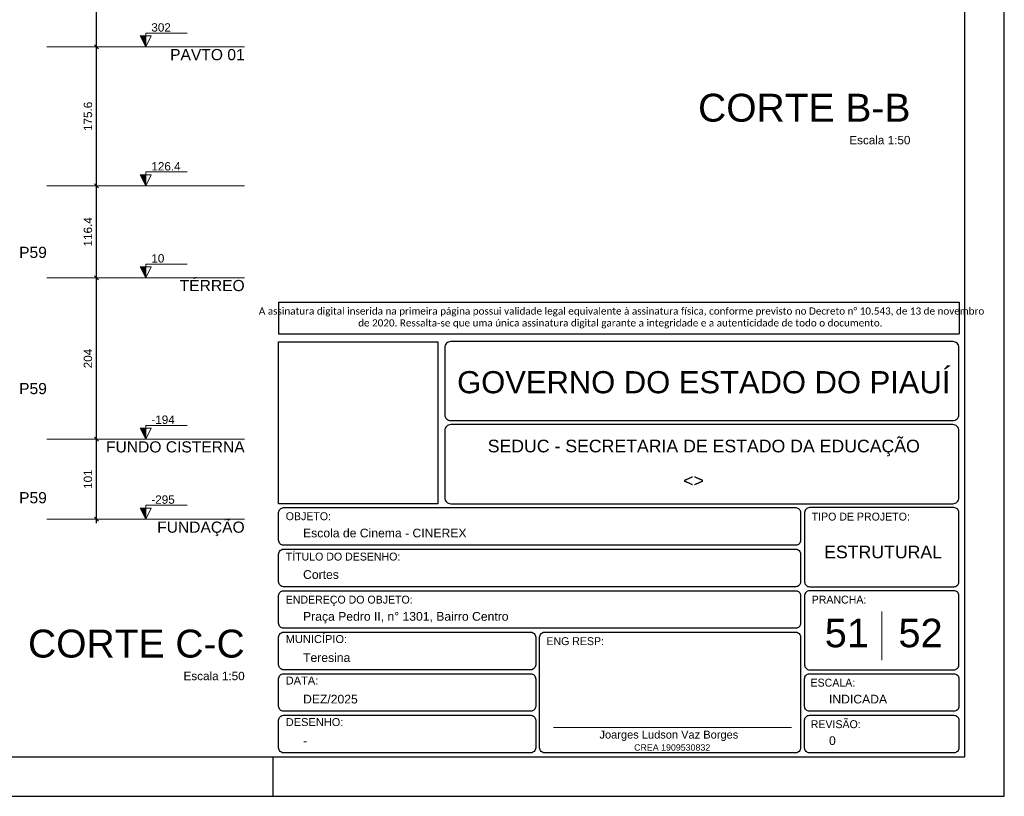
# Model space of a CAD drawing. Header units: millimetres. Extents: x 0 to 119, y 0 to 84.
# Tile 8 of 11: x 94 to 119, y 0 to 20. Entities that reach past the tile are written whole.
import ezdxf

# ---------------------------------------------------------------- set-up
doc = ezdxf.new("R2010")
doc.units = ezdxf.units.MM
doc.header["$MEASUREMENT"] = 0
doc.linetypes.add('DASHED', pattern=[1.905, 1.27, -0.635])
doc.linetypes.add('NULL', pattern=[0])
doc.layers.get('0').update_dxf_attribs({"lineweight": 18})
for name, color, linetype, lineweight in [('FO-Cotas', 5, 'Continuous', 5), ('FO-Indicações', 7, 'Continuous', 5), ('FO-Níveis', 9, 'DASHED', 5), ('FO-Textos dos pilares', 7, 'Continuous', 5), ('FO-Títulos', 1, 'Continuous', 20), ('Nível 1', 7, 'Continuous', 0), ('Textos', 7, 'Continuous', 9)]:
    doc.layers.add(name, color=color, linetype=linetype, lineweight=lineweight)
for name, color, linetype in [('Pena 01', 1, 'Continuous'), ('SEDUC_MARF', 1, 'Continuous'), ('SEDUC_MARGG', 7, 'Continuous'), ('SEDUC_TXT01', 1, 'Continuous'), ('SEDUC_TXT02', 2, 'Continuous'), ('SEDUC_TXT05', 5, 'Continuous')]:
    doc.layers.add(name, color=color, linetype=linetype)
doc.styles.add('Arial', font='txt')
doc.styles.add('Calibri', font='txt')
doc.styles.add('TwCenMT', font='txt')
doc.dimstyles.new('UM_50.000000', dxfattribs={"dimtxt": 0.18, "dimasz": 0.1, "dimexe": 0.1, "dimexo": 0.2, "dimgap": 0, "dimtad": 1, "dimtih": 1, "dimtoh": 1, "dimdec": 1, "dimlfac": 50, "dimzin": 0, "dimdsep": 46, "dimtxsty": 'Standard', "dimcen": 0.09, "dimdle": 0.1, "dimadec": 1, "dimazin": 2, "dimtfac": 1, "dimtdec": 4, "dimtofl": 0, "dimtmove": 0, "dimatfit": 3, "dimfxl": 1, "dimtolj": 1, "dimarcsym": 0})

# ---------------------------------------------------------------- blocks, each defined once
blk = doc.blocks.new('_Oblique')
at = {"color": 0, "linetype": 'ByBlock', "lineweight": -2}
blk.add_line((-0.5, -0.5), (0.5, 0.5), dxfattribs=at)
blk = doc.blocks.new('*D25')
at = {"layer": 'Defpoints', "color": 0}
for p in [(95.94, 9.031), (95.94, 9.031), (95.94, 7.011)]:
    blk.add_point(p, dxfattribs=at)
at = {"layer": 'FO-Cotas', "color": 0, "linetype": 'Continuous', "lineweight": -2}
blk.add_line((95.94, 6.911), (95.94, 9.131), dxfattribs=at)
at = {"layer": 'FO-Cotas', "color": 0, "lineweight": -2, "xscale": 0.1, "yscale": 0.1, "zscale": 0.1}
for p, rotation in [((95.94, 9.031), 90), ((95.94, 7.011), 270)]:
    blk.add_blockref('_Oblique', p, dxfattribs=dict(at, rotation=rotation))
at = {"layer": 'FO-Cotas', "color": 7, "insert": (95.728, 8.021), "char_height": 0.2118, "attachment_point": 5, "rotation": 90, "style": 'Arial'}
blk.add_mtext('\\A1;101', dxfattribs=at)
blk = doc.blocks.new('*D26')
at = {"layer": 'Defpoints', "color": 0}
for p in [(95.94, 13.111), (95.94, 13.111), (95.94, 9.031)]:
    blk.add_point(p, dxfattribs=at)
at = {"layer": 'FO-Cotas', "color": 0, "linetype": 'Continuous', "lineweight": -2}
blk.add_line((95.94, 8.931), (95.94, 13.211), dxfattribs=at)
at = {"layer": 'FO-Cotas', "color": 0, "lineweight": -2, "xscale": 0.1, "yscale": 0.1, "zscale": 0.1}
for p, rotation in [((95.94, 13.111), 90), ((95.94, 9.031), 270)]:
    blk.add_blockref('_Oblique', p, dxfattribs=dict(at, rotation=rotation))
at = {"layer": 'FO-Cotas', "color": 7, "insert": (95.728, 11.071), "char_height": 0.2118, "attachment_point": 5, "rotation": 90, "style": 'Arial'}
blk.add_mtext('\\A1;204', dxfattribs=at)
blk = doc.blocks.new('*D27')
at = {"layer": 'Defpoints', "color": 0}
for p in [(95.94, 15.439), (95.94, 15.439), (95.94, 13.111)]:
    blk.add_point(p, dxfattribs=at)
at = {"layer": 'FO-Cotas', "color": 0, "linetype": 'Continuous', "lineweight": -2}
blk.add_line((95.94, 13.011), (95.94, 15.539), dxfattribs=at)
at = {"layer": 'FO-Cotas', "color": 0, "lineweight": -2, "xscale": 0.1, "yscale": 0.1, "zscale": 0.1}
for p, rotation in [((95.94, 15.439), 90), ((95.94, 13.111), 270)]:
    blk.add_blockref('_Oblique', p, dxfattribs=dict(at, rotation=rotation))
at = {"layer": 'FO-Cotas', "color": 7, "insert": (95.728, 14.275), "char_height": 0.2118, "attachment_point": 5, "rotation": 90, "style": 'Arial'}
blk.add_mtext('\\A1;116.4', dxfattribs=at)
blk = doc.blocks.new('*D28')
at = {"layer": 'Defpoints', "color": 0}
for p in [(95.94, 18.951), (95.94, 18.951), (95.94, 15.439)]:
    blk.add_point(p, dxfattribs=at)
at = {"layer": 'FO-Cotas', "color": 0, "linetype": 'Continuous', "lineweight": -2}
blk.add_line((95.94, 15.339), (95.94, 19.051), dxfattribs=at)
at = {"layer": 'FO-Cotas', "color": 0, "lineweight": -2, "xscale": 0.1, "yscale": 0.1, "zscale": 0.1}
for p, rotation in [((95.94, 18.951), 90), ((95.94, 15.439), 270)]:
    blk.add_blockref('_Oblique', p, dxfattribs=dict(at, rotation=rotation))
at = {"layer": 'FO-Cotas', "color": 7, "insert": (95.728, 17.195), "char_height": 0.2118, "attachment_point": 5, "rotation": 90, "style": 'Arial'}
blk.add_mtext('\\A1;175.6', dxfattribs=at)
blk = doc.blocks.new('*D29')
at = {"layer": 'Defpoints', "color": 0}
for p in [(95.94, 21.791), (95.94, 21.791), (95.94, 18.951)]:
    blk.add_point(p, dxfattribs=at)
at = {"layer": 'FO-Cotas', "color": 0, "linetype": 'Continuous', "lineweight": -2}
blk.add_line((95.94, 18.851), (95.94, 21.891), dxfattribs=at)
at = {"layer": 'FO-Cotas', "color": 0, "lineweight": -2, "xscale": 0.1, "yscale": 0.1, "zscale": 0.1}
for p, rotation in [((95.94, 21.791), 90), ((95.94, 18.951), 270)]:
    blk.add_blockref('_Oblique', p, dxfattribs=dict(at, rotation=rotation))
at = {"layer": 'FO-Cotas', "color": 7, "insert": (95.728, 20.371), "char_height": 0.2118, "attachment_point": 5, "rotation": 90, "style": 'Arial'}
blk.add_mtext('\\A1;142', dxfattribs=at)

msp = doc.modelspace()

# ---------------------------------------------------------------- hatches: boundary and pattern name
at = {"layer": 'FO-Indicações', "linetype": 'Continuous'}
for points in [[(97.1901, 18.9506), (97.1901, 19.2306), (97.0501, 19.2306), (97.1901, 18.9506)], [(97.1901, 15.4386), (97.1901, 15.7186), (97.0501, 15.7186), (97.1901, 15.4386)], [(97.1901, 13.1106), (97.1901, 13.3906), (97.0501, 13.3906), (97.1901, 13.1106)], [(97.1901, 9.0306), (97.1901, 9.3106), (97.0501, 9.3106), (97.1901, 9.0306)], [(97.1901, 7.0106), (97.1901, 7.2906), (97.0501, 7.2906), (97.1901, 7.0106)]]:
    msp.add_hatch(color=7, dxfattribs=at).paths.add_polyline_path(points)

# ---------------------------------------------------------------- linework, layer by layer
msp.add_line((107.4964, 1.7423), (113.5173, 1.7423))
at = {"layer": 'FO-Indicações'}
for points in [[(97.1901, 18.9506), (97.3301, 19.2306), (97.0501, 19.2306), (97.1901, 18.9506), (97.1901, 19.3006), (98.2401, 19.3006)], [(97.1901, 15.4386), (97.3301, 15.7186), (97.0501, 15.7186), (97.1901, 15.4386), (97.1901, 15.7886), (98.2401, 15.7886)], [(97.1901, 13.1106), (97.3301, 13.3906), (97.0501, 13.3906), (97.1901, 13.1106), (97.1901, 13.4606), (98.2401, 13.4606)], [(97.1901, 9.0306), (97.3301, 9.3106), (97.0501, 9.3106), (97.1901, 9.0306), (97.1901, 9.3806), (98.2401, 9.3806)], [(97.1901, 7.0106), (97.3301, 7.2906), (97.0501, 7.2906), (97.1901, 7.0106), (97.1901, 7.3606), (98.2401, 7.3606)]]:
    msp.add_lwpolyline(points, dxfattribs=at)
at = {"layer": 'FO-Níveis', "linetype": 'Continuous', "ltscale": 0.2}
for p, q in [((94.6901, 18.9506), (99.6901, 18.9506)), ((94.6901, 15.4386), (99.6901, 15.4386)), ((94.6901, 13.1106), (99.6901, 13.1106)), ((94.6901, 9.0306), (99.6901, 9.0306)), ((94.6901, 7.0106), (99.6901, 7.0106))]:
    msp.add_line(p, q, dxfattribs=at)
at = {"layer": 'Nível 1'}
msp.add_line((115.8, 4.6717), (115.8, 3.4409), dxfattribs=at)
at = {"layer": 'Pena 01'}
for p, q in [((100.55, 12.4952), (117.7575, 12.4952)), ((100.55, 12.4952), (100.55, 11.6972)), ((117.7575, 12.4952), (117.7575, 11.6972)), ((100.55, 11.6972), (117.7575, 11.6972))]:
    msp.add_line(p, q, dxfattribs=at)
at = {"layer": 'SEDUC_MARF'}
msp.add_line((100.4015, 1), (100.4015, 0), dxfattribs=at)
for points in [[(118.9, 84.1), (0, 84.1), (0, 0), (118.9, 0)], [(100.55, 11.4972), (104.5747, 11.4972), (104.5747, 7.4), (100.55, 7.4)]]:
    msp.add_lwpolyline(points, close=True, dxfattribs=at)
for points in [[(104.9, 9.5), (117.6, 9.5, 0.4142136), (117.75, 9.65), (117.75, 9.65), (117.75, 11.35, 0.4142136), (117.6, 11.5), (117.6, 11.5), (104.9, 11.5, 0.4142136), (104.75, 11.35), (104.75, 11.35), (104.75, 9.65, 0.4142136), (104.9, 9.5), (104.9, 9.5)], [(104.9, 7.4), (117.6, 7.4, 0.4142136), (117.75, 7.55), (117.75, 7.55), (117.75, 9.25, 0.4142136), (117.6, 9.4), (117.6, 9.4), (104.9, 9.4, 0.4142136), (104.75, 9.25), (104.75, 9.25), (104.75, 7.55, 0.4142136), (104.9, 7.4), (104.9, 7.4)], [(100.675, 7.3), (113.625, 7.3, -0.4142136), (113.75, 7.175), (113.75, 7.175), (113.75, 6.475, -0.4142136), (113.625, 6.35), (113.625, 6.35), (100.675, 6.35, -0.4142136), (100.55, 6.475), (100.55, 6.475), (100.55, 7.175, -0.4142136), (100.675, 7.3), (100.675, 7.3)], [(113.975, 5.3), (117.625, 5.3, 0.4142136), (117.75, 5.425), (117.75, 5.425), (117.75, 7.175, 0.4142136), (117.625, 7.3), (117.625, 7.3), (113.975, 7.3, 0.4142136), (113.85, 7.175), (113.85, 7.175), (113.85, 5.425, 0.4142136), (113.975, 5.3), (113.975, 5.3)], [(100.675, 6.25), (113.625, 6.25, -0.4142136), (113.75, 6.125), (113.75, 6.125), (113.75, 5.425, -0.4142136), (113.625, 5.3), (113.625, 5.3), (100.675, 5.3, -0.4142136), (100.55, 5.425), (100.55, 5.425), (100.55, 6.125, -0.4142136), (100.675, 6.25), (100.675, 6.25)], [(100.675, 5.2), (113.625, 5.2, -0.4142136), (113.75, 5.075), (113.75, 5.075), (113.75, 4.375, -0.4142136), (113.625, 4.25), (113.625, 4.25), (100.675, 4.25, -0.4142136), (100.55, 4.375), (100.55, 4.375), (100.55, 5.075, -0.4142136), (100.675, 5.2), (100.675, 5.2)], [(113.975, 3.2), (117.625, 3.2, 0.4142136), (117.75, 3.325), (117.75, 3.325), (117.75, 5.075, 0.4142136), (117.625, 5.2), (117.625, 5.2), (113.975, 5.2, 0.4142136), (113.85, 5.075), (113.85, 5.075), (113.85, 3.325, 0.4142136), (113.975, 3.2), (113.975, 3.2)], [(100.675, 4.15), (106.925, 4.15, -0.4142136), (107.05, 4.025), (107.05, 4.025), (107.05, 3.325, -0.4142136), (106.925, 3.2), (106.925, 3.2), (100.675, 3.2, -0.4142136), (100.55, 3.325), (100.55, 3.325), (100.55, 4.025, -0.4142136), (100.675, 4.15), (100.675, 4.15)], [(107.275, 4.15), (113.625, 4.15, -0.4142136), (113.75, 4.025), (113.75, 4.025), (113.75, 1.225, -0.4142136), (113.625, 1.1), (113.625, 1.1), (107.275, 1.1, -0.4142136), (107.15, 1.225), (107.15, 1.225), (107.15, 4.025, -0.4142136), (107.275, 4.15), (107.275, 4.15)], [(100.675, 3.1), (106.925, 3.1, -0.4142136), (107.05, 2.975), (107.05, 2.975), (107.05, 2.275, -0.4142136), (106.925, 2.15), (106.925, 2.15), (100.675, 2.15, -0.4142136), (100.55, 2.275), (100.55, 2.275), (100.55, 2.975, -0.4142136), (100.675, 3.1), (100.675, 3.1)], [(113.975, 3.1), (117.625, 3.1, -0.4142136), (117.75, 2.975), (117.75, 2.975), (117.75, 2.275, -0.4142136), (117.625, 2.15), (117.625, 2.15), (113.975, 2.15, -0.4142136), (113.85, 2.275), (113.85, 2.275), (113.85, 2.975, -0.4142136), (113.975, 3.1), (113.975, 3.1)], [(100.675, 2.05), (106.925, 2.05, -0.4142136), (107.05, 1.925), (107.05, 1.925), (107.05, 1.225, -0.4142136), (106.925, 1.1), (106.925, 1.1), (100.675, 1.1, -0.4142136), (100.55, 1.225), (100.55, 1.225), (100.55, 1.925, -0.4142136), (100.675, 2.05), (100.675, 2.05)], [(113.975, 2.05), (117.625, 2.05, -0.4142136), (117.75, 1.925), (117.75, 1.925), (117.75, 1.225, -0.4142136), (117.625, 1.1), (117.625, 1.1), (113.975, 1.1, -0.4142136), (113.85, 1.225), (113.85, 1.225), (113.85, 1.925, -0.4142136), (113.975, 2.05), (113.975, 2.05)]]:
    msp.add_lwpolyline(points, format="xyb", dxfattribs=at)
at = {"layer": 'SEDUC_MARGG'}
msp.add_lwpolyline([(2.5, 1), (117.9, 1), (117.9, 83.1), (2.5, 83.1), (2.5, 1)], dxfattribs=at)

# ---------------------------------------------------------------- texts
at = {"layer": 'FO-Indicações', "linetype": 'NULL', "line_spacing_factor": 0.798, "style": 'Arial'}
for s, insert, char_height, width, attachment_point in [('302', (97.3304, 19.3355), 0.2118, 0.967705, 7), ('PAVTO 01', (99.6904, 18.6118), 0.2824, 3.728232, 9), ('126.4', (97.3304, 15.8235), 0.2118, 1.451416, 7), ('10', (97.3304, 13.4955), 0.2118, 0.645137, 7), ('TÉRREO', (99.6904, 12.7718), 0.2824, 3.250254, 9), ('-194', (97.3304, 9.4155), 0.2118, 1.16085, 7), ('FUNDO CISTERNA', (99.6904, 8.6918), 0.2824, 6.933545, 9), ('-295', (97.3304, 7.3955), 0.2118, 1.16085, 7), ('FUNDAÇÃO', (99.6904, 6.5786), 0.2824, 4.376836, 9)]:
    msp.add_mtext(s, dxfattribs=dict(at, insert=insert, char_height=char_height, width=width, attachment_point=attachment_point))
at = {"layer": 'FO-Textos dos pilares', "linetype": 'NULL', "char_height": 0.2824, "width": 1.387852, "attachment_point": 7, "line_spacing_factor": 0.798, "style": 'Arial'}
for insert in [(93.9864, 13.6108), (93.9864, 10.1668), (93.9864, 7.4068)]:
    msp.add_mtext('P59', dxfattribs=dict(at, insert=insert))
at = {"layer": 'FO-Títulos', "linetype": 'NULL', "attachment_point": 9, "line_spacing_factor": 0.798, "style": 'Arial'}
for s, insert, char_height, width in [('CORTE B-B', (116.5259, 17.0513), 0.706, 10.780752), ('Escala 1:50', (116.5259, 16.4862), 0.2118, 3.03084), ('CORTE C-C', (99.6904, 3.4986), 0.706, 10.999248), ('Escala 1:50', (99.6904, 2.9335), 0.2118, 3.03084)]:
    msp.add_mtext(s, dxfattribs=dict(at, insert=insert, char_height=char_height, width=width))
at = {"layer": 'Pena 01', "color": 3, "linetype": 'NULL', "insert": (109.1898, 12.0983), "char_height": 0.1803712, "width": 18.645941, "attachment_point": 5, "style": 'Calibri'}
msp.add_mtext(' A assinatura digital inserida na primeira página possui validade legal equivalente à assinatura física, conforme previsto no Decreto n%%d 10.543, de 13 de novembro de 2020. Ressalta-se que uma única assinatura digital garante a integridade e a autenticidade de todo o documento.', dxfattribs=at)
at = {"layer": 'SEDUC_TXT01', "linetype": 'NULL', "char_height": 0.2, "width": 17.8054, "attachment_point": 1}
for s, insert, style in [('OBJETO:', (100.7294, 7.1834), 'TwCenMT'), ('TIPO DE PROJETO:', (114.0294, 7.1739), 'TwCenMT'), ('TÍTULO DO DESENHO:', (100.7294, 6.1626), 'TwCenMT'), ('ENDEREÇO DO OBJETO:', (100.7294, 5.0739), 'TwCenMT'), ('PRANCHA:', (114.0294, 5.0739), 'TwCenMT'), ('MUNICÍPIO:', (100.7288, 4.0771), 'Arial'), ('ENG RESP:', (107.3208, 4.0239), 'TwCenMT'), ('DATA:', (100.7288, 3.0271), 'Arial'), ('ESCALA:', (114.0004, 2.9739), 'TwCenMT'), ('DESENHO:', (100.7288, 1.9771), 'Arial'), ('REVISÃO:', (114.0054, 1.9239), 'TwCenMT')]:
    msp.add_mtext(s, dxfattribs=dict(at, insert=insert, style=style))
at = {"layer": 'SEDUC_TXT02', "linetype": 'NULL', "attachment_point": 8, "line_spacing_factor": 0.9, "style": 'Arial'}
for s, insert, char_height, width in [('SEDUC - SECRETARIA DE ESTADO DA EDUCAÇÃO ', (111.3, 8.6), 0.32, 21.758945), ('Joarges Ludson Vaz Borges', (110.4173, 1.4), 0.2, 7.035547), ('CREA 1909530832', (110.5015, 1.1528), 0.16, 3.791777)]:
    msp.add_mtext(s, dxfattribs=dict(at, insert=insert, char_height=char_height, width=width))
at = {"layer": 'SEDUC_TXT05', "linetype": 'NULL', "insert": (111.3, 10.1848), "char_height": 0.56, "width": 24.876973, "attachment_point": 8, "line_spacing_factor": 0.9, "style": 'Arial'}
msp.add_mtext('GOVERNO DO ESTADO DO PIAUÍ', dxfattribs=at)
at = {"layer": 'Textos', "linetype": 'NULL', "line_spacing_factor": 0.9, "style": 'Arial'}
for s, insert, char_height, width, attachment_point in [('<>', (111.0425, 7.8271), 0.32, 1.067813, 8), ('Escola de Cinema - CINEREX', (101.1671, 6.545), 0.22, 8.109531, 7), ('ESTRUTURAL', (115.8344, 6.0142), 0.32, 5.907383, 8), ('Cortes', (101.1671, 5.495), 0.22, 1.807187, 7), ('Praça Pedro II, n%%d 1301, Bairro Centro', (101.1671, 4.3724), 0.22, 10.164414, 7), ('51', (114.9181, 3.7594), 0.72, 2.264609, 8), ('52', (116.7818, 3.7594), 0.72, 2.264609, 8), ('Teresina', (101.1671, 3.395), 0.22, 2.374375, 7), ('DEZ/2025', (101.1671, 2.345), 0.22, 2.741465, 7), ('INDICADA', (114.4671, 2.345), 0.22, 2.906992, 7), ('0', (114.4671, 1.295), 0.22, 0.373691, 7), ('-', (101.1671, 1.295), 0.22, 0.239805, 7)]:
    msp.add_mtext(s, dxfattribs=dict(at, insert=insert, char_height=char_height, width=width, attachment_point=attachment_point))

# ---------------------------------------------------------------- dimensions: what is measured, and where the dimension line sits
at = {"layer": 'FO-Cotas', "linetype": 'Continuous'}
for base, p1, p2, picture, middle in [((95.9401, 21.7906), (95.9401, 18.9506), (95.9401, 21.7906), '*D29', (95.7283, 20.3706)), ((95.9401, 18.9506), (95.9401, 15.4386), (95.9401, 18.9506), '*D28', (95.7283, 17.1946)), ((95.9401, 15.4386), (95.9401, 13.1106), (95.9401, 15.4386), '*D27', (95.7283, 14.2746)), ((95.9401, 13.1106), (95.9401, 9.0306), (95.9401, 13.1106), '*D26', (95.7283, 11.0706)), ((95.9401, 9.0306), (95.9401, 7.0106), (95.9401, 9.0306), '*D25', (95.7283, 8.0206))]:
    dim = msp.add_linear_dim(base=base, p1=p1, p2=p2, angle=90, dimstyle='UM_50.000000', override={"dimtxt": 0.2118, "dimasz": 0.1, "dimexe": 0.1, "dimexo": 0.2, "dimtad": 1, "dimtih": 0, "dimtoh": 0, "dimdec": 1, "dimlfac": 50, "dimzin": 8, "dimtxsty": 'Arial', "dimblk": 'Oblique', "dimblk1": 'Oblique', "dimblk2": 'Oblique', "dimsah": 1, "dimdle": 0.1, "dimse1": 1, "dimse2": 1, "dimclrt": 7, "dimadec": 1, "dimazin": 3, "dimtmove": 2, "dimldrblk": 'Oblique'}, dxfattribs=at)
    dim.commit()
    dim.dimension.update_dxf_attribs({"geometry": picture, "text_midpoint": middle, "dimtype": 160, "text_rotation": 90})

doc.saveas('drawing.dxf')
